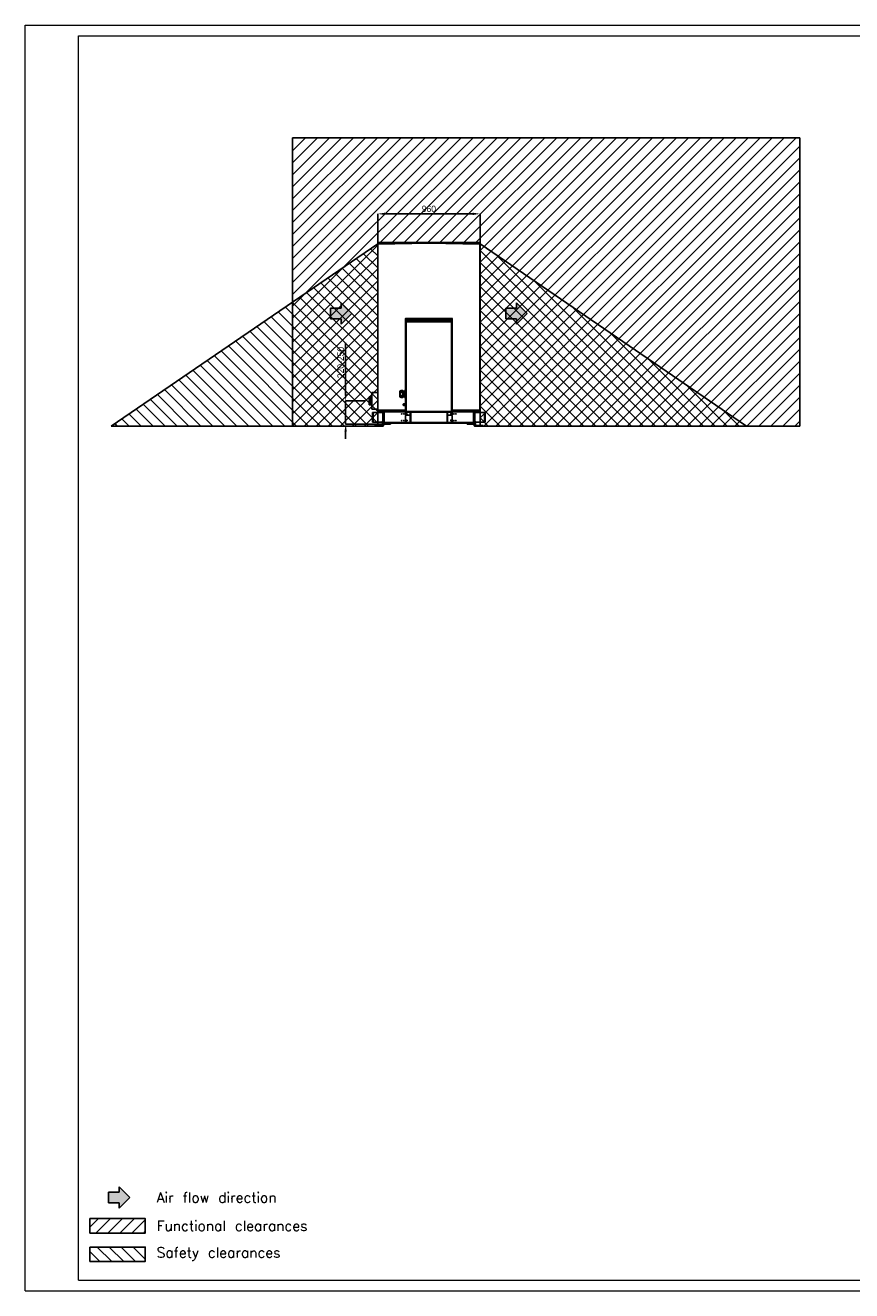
# Model space of a CAD drawing. Header units: millimetres. Extents: x 0 to 39025, y 0 to 11880.
# Tile 1 of 54: x 0 to 7754, y 0 to 11880. Entities that reach past the tile are written whole.
import ezdxf

# ---------------------------------------------------------------- set-up
doc = ezdxf.new("R2010")
doc.units = ezdxf.units.MM
doc.header["$PDSIZE"] = -1
for name, color, linetype in [('ANOTACIJE', 7, 'Continuous'), ('DIMENZIJE', 4, 'Continuous'), ('FORMAT', 7, 'Continuous'), ('ODMIKI funkcionalni', 253, 'Continuous'), ('ODMIKI varnostni', 252, 'Continuous')]:
    doc.layers.add(name, color=color, linetype=linetype)
doc.styles.add('SLDTEXTSTYLE0', font='txt', dxfattribs={"bigfont": 'bigfont'})
doc.styles.add('SLDTEXTSTYLE6', font='txt')
doc.dimstyles.new('SLDDIMSTYLE0', dxfattribs={"dimtxt": 3, "dimasz": 3.414889, "dimexe": 0, "dimexo": 0.0625, "dimgap": 0.75, "dimtad": 1, "dimdec": 0, "dimlfac": 20, "dimrnd": 1e-09, "dimzin": 12, "dimdsep": 46, "dimtxsty": 'SLDTEXTSTYLE6', "dimsah": 1, "dimcen": 0.09, "dimadec": 0, "dimazin": 3, "dimtfac": 1, "dimtdec": 0, "dimtofl": 0, "dimtmove": 0, "dimatfit": 3, "dimfxl": 1, "dimfrac": 2, "dimtolj": 1, "dimtzin": 12, "dimarcsym": 0})
doc.dimstyles.new('SLDDIMSTYLE1', dxfattribs={"dimtxt": 3, "dimasz": 3.414889, "dimexe": 0, "dimexo": 0.0625, "dimgap": 0.75, "dimtad": 1, "dimdec": 0, "dimlfac": 20, "dimrnd": 1e-09, "dimzin": 12, "dimdsep": 46, "dimtxsty": 'SLDTEXTSTYLE6', "dimsah": 1, "dimcen": 0.09, "dimadec": 0, "dimazin": 3, "dimtfac": 1, "dimtdec": 0, "dimtmove": 0, "dimatfit": 0, "dimfxl": 1, "dimfrac": 2, "dimtolj": 1, "dimtzin": 12, "dimarcsym": 0})

# ---------------------------------------------------------------- blocks, each defined once
blk = doc.blocks.new('PUŠČICA')
h = blk.add_hatch(color=256)
h.dxf.hatch_style = 1
h.paths.add_polyline_path([(-50, 50), (-50, 25), (-100, 25), (-100, -25), (-50, -25), (-50, -50), (0, 0)])
at = {"ltscale": 10}
for p, q in [((-100, 25), (-100, -25)), ((-50, 25), (-100, 25)), ((0, 0), (-50, 50)), ((-50, 50), (-50, 25)), ((-50, -50), (0, 0)), ((-100, -25), (-50, -25)), ((-50, -25), (-50, -50))]:
    blk.add_line(p, q, dxfattribs=at)
blk = doc.blocks.new('*D6')
at = {"layer": 'Defpoints', "color": 0, "ltscale": 20, "transparency": 16777216}
for p in [(3307, 10110), (3307, 9825), (4267, 9824)]:
    blk.add_point(p, dxfattribs=at)
at = {"layer": 'DIMENZIJE', "color": 0, "lineweight": -2, "ltscale": 20, "transparency": 16777216}
for p, q in [((3307, 9826), (3307, 10110)), ((4199, 10110), (3375, 10110)), ((4267, 9825), (4267, 10110))]:
    blk.add_line(p, q, dxfattribs=at)
at = {"layer": 'DIMENZIJE', "color": 0, "ltscale": 20, "transparency": 16777216}
for points in [[(3375, 10121), (3375, 10099), (3307, 10110)], [(4199, 10121), (4199, 10099), (4267, 10110)]]:
    blk.add_solid(points, dxfattribs=at)
at = {"layer": 'DIMENZIJE', "color": 0, "ltscale": 20, "transparency": 16777216, "insert": (3787, 10187), "char_height": 60, "attachment_point": 2, "style": 'SLDTEXTSTYLE6'}
blk.add_mtext('\\A1;960', dxfattribs=at)
blk = doc.blocks.new('*D7')
at = {"layer": 'Defpoints', "color": 0, "ltscale": 20, "transparency": 16777216}
for p in [(3187, 8354), (3006, 8134), (3346, 8134)]:
    blk.add_point(p, dxfattribs=at)
at = {"layer": 'DIMENZIJE', "color": 0, "lineweight": -2, "ltscale": 20, "transparency": 16777216}
for p, q in [((3006, 8422), (3006, 8900)), ((3186, 8354), (3006, 8354)), ((3006, 8134), (3006, 8354)), ((3345, 8134), (3006, 8134)), ((3006, 8066), (3006, 7998))]:
    blk.add_line(p, q, dxfattribs=at)
at = {"layer": 'DIMENZIJE', "color": 0, "ltscale": 20, "transparency": 16777216}
for points in [[(2995, 8422), (3017, 8422), (3006, 8354)], [(2995, 8066), (3017, 8066), (3006, 8134)]]:
    blk.add_solid(points, dxfattribs=at)
at = {"layer": 'DIMENZIJE', "color": 0, "ltscale": 20, "transparency": 16777216, "insert": (2929, 8714), "char_height": 60, "attachment_point": 2, "rotation": 90, "style": 'SLDTEXTSTYLE6'}
blk.add_mtext('\\A1;220-250', dxfattribs=at)

msp = doc.modelspace()

# ---------------------------------------------------------------- hatches: boundary and pattern name
at = {"layer": 'ODMIKI funkcionalni'}
h = msp.add_hatch(dxfattribs=at)
h.set_pattern_fill('ANSI31', color=256, scale=25)
h.paths.add_polyline_path([(7266.7, 10824.8), (2506.7, 10824.8), (2506.7, 8118.1), (3306.5, 8118.1), (3306.5, 9839.9), (4266.8, 9839.9), (4266.8, 8118.1), (7266.7, 8118.1)])
h = msp.add_hatch(dxfattribs=at)
h.set_pattern_fill('ANSI31', color=256, scale=25)
h.set_pattern_definition([(45, (38433.06, 2165.175), (-56.1266, 56.1266), [])])
h.paths.add_polyline_path([(1125.8, 676.5), (605.6, 676.5), (605.6, 540.9), (1125.8, 540.9)])
at = {"layer": 'ODMIKI varnostni'}
h = msp.add_hatch(dxfattribs=at)
h.set_pattern_fill('ANSI31', color=256, scale=25, angle=90)
h.paths.add_polyline_path([(3306.5, 9829.5), (806.5, 8118.1), (3306.5, 8118.1)])
h.paths.add_polyline_path([(4266.8, 9829.5), (4266.8, 8118.1), (6766.8, 8118.1)])
h = msp.add_hatch(dxfattribs=at)
h.set_pattern_fill('ANSI31', color=256, scale=25, angle=90)
h.set_pattern_definition([(135, (38433.06, 2165.175), (-56.1266, -56.1266), [])])
h.paths.add_polyline_path([(1125.8, 410.1), (605.6, 410.1), (605.6, 274.5), (1125.8, 274.5)])

# ---------------------------------------------------------------- linework, layer by layer
at = {"color": 7, "linetype": 'Continuous', "lineweight": 25, "ltscale": 20}
for p, q in [((3306.1, 9819.4), (3306, 9825)), ((3306.7, 9825), (3306, 9825)), ((3306.1, 9820.4), (3306.7, 9820.4)), ((3306.7, 9819.4), (3306.1, 9819.4)), ((3307.7, 9826.6), (3306.7, 9826.6)), ((3306.7, 9826.6), (3306.7, 9824.8)), ((3306.7, 9824.8), (3306.7, 8264.1)), ((3307.8, 9826.9), (3307.7, 9826.9)), ((3307.7, 9826.6), (3307.7, 9825.1)), ((3307.8, 9825.9), (3307.7, 9825.9)), ((3307.8, 9826.9), (3307.8, 9825.9)), ((3307.8, 9826.9), (3307.8, 9826.9)), ((3307.8, 9826.6), (3307.8, 9825.1)), ((3308.8, 9826.6), (3307.8, 9826.6)), ((3307.8, 9825.9), (3307.8, 9825.9)), ((3786.5, 9836.8), (3308, 9826.4)), ((3308.1, 9825.4), (3308, 9826.4)), ((3308.7, 9825.4), (3308.1, 9825.4)), ((3308.4, 9825.1), (3308.1, 9825.1)), ((3308.1, 9825.1), (3308.7, 9825.1)), ((3308.4, 9825.1), (3308.7, 9825.1)), ((3308.4, 9825.1), (3308.4, 9824.5)), ((3308.7, 9824.4), (3786.6, 9834.8)), ((3308.7, 8264.1), (3308.7, 9824.4)), ((3308.8, 9826.4), (3308.8, 9826.6)), ((3332.5, 9827.4), (3308.9, 9826.9)), ((3786.6, 9839.9), (3309.5, 9829.5)), ((3309.6, 9827.4), (3309.5, 9829.5)), ((3309.6, 9827.4), (3786.7, 9837.8)), ((3309.6, 9827.4), (3309.6, 9828.4)), ((3309.6, 9828.4), (3309.6, 9828.4)), ((3309.6, 9827.4), (3333, 9827.9)), ((3332.1, 9826.9), (3333, 9827.9)), ((3333.3, 9827.9), (3332.4, 9826.9)), ((3332.6, 9827.9), (3332.6, 9827.9)), ((3334.7, 9828), (3374.2, 9828)), ((3336.7, 9828), (3373.4, 9828.8)), ((3374.1, 9828.3), (3357.6, 9828)), ((3357.6, 9828), (3357.6, 9828)), ((3373.4, 9828.8), (3373.4, 9828.8)), ((3374, 9828), (3374, 9827.8)), ((3374.2, 9828), (3785.7, 9837)), ((3374.2, 9827.9), (3374.2, 9828)), ((3785.7, 9837), (3785.7, 9836.8)), ((3786.5, 9836.8), (3786.6, 9834.8)), ((3786.5, 9836.7), (3786.8, 9836.7)), ((3786.6, 9834.8), (3786.8, 9834.8)), ((3786.7, 9837.8), (3786.7, 9839.9)), ((4263.8, 9829.5), (3786.7, 9839.9)), ((3786.7, 9837.8), (4263.8, 9827.4)), ((3786.8, 9834.8), (3786.8, 9836.8)), ((4265.3, 9826.4), (3786.8, 9836.8)), ((4264.7, 9824.4), (3786.8, 9834.8)), ((3787.7, 9837), (4198.2, 9828)), ((3787.7, 9836.8), (3787.7, 9837)), ((4198.2, 9828.3), (4198.2, 9828.3)), ((4198.2, 9828), (4198.2, 9827.9)), ((4198.2, 9828), (4238.7, 9828)), ((4199.2, 9828.3), (4215.8, 9828)), ((4199.4, 9827.8), (4199.4, 9828)), ((4236.6, 9828), (4200, 9828.8)), ((4200, 9828.8), (4200, 9828.8)), ((4215.8, 9828), (4215.8, 9828)), ((4241, 9826.9), (4240, 9827.9)), ((4240.3, 9827.9), (4241.3, 9826.9)), ((4263.8, 9827.4), (4240.4, 9827.9)), ((4240.7, 9827.9), (4240.7, 9827.9)), ((4240.8, 9827.4), (4264.5, 9826.9)), ((4263.8, 9829.5), (4263.8, 9827.4)), ((4263.8, 9827.4), (4263.8, 9828.4)), ((4263.8, 9828.4), (4263.8, 9828.4)), ((4264.6, 9826.6), (4265.6, 9826.6)), ((4264.6, 9826.6), (4264.6, 9826.4)), ((4265.3, 9825.4), (4264.7, 9825.4)), ((4265, 9825.1), (4264.7, 9825.1)), ((4265.3, 9825.1), (4264.7, 9825.1)), ((4264.7, 9824.4), (4264.7, 8264.1)), ((4265, 9825.1), (4265.3, 9825.1)), ((4265, 9825.1), (4265, 9824.5)), ((4265.3, 9826.4), (4265.3, 9825.4)), ((4265.5, 9826.9), (4265.6, 9826.9)), ((4265.6, 9826.9), (4265.6, 9825.9)), ((4265.6, 9826.9), (4265.6, 9826.9)), ((4265.6, 9825.1), (4265.6, 9826.6)), ((4265.6, 9825.9), (4265.6, 9825.9)), ((4265.7, 9825.9), (4265.6, 9825.9)), ((4265.7, 9825.5), (4265.6, 9825.5)), ((4266.7, 9826.6), (4265.7, 9826.6)), ((4265.7, 9826.6), (4265.7, 9825.1)), ((4266.7, 9826.6), (4266.7, 9824.8)), ((4266.7, 9825), (4267.4, 9825)), ((4266.7, 8266.1), (4266.7, 9824.8)), ((4266.7, 9824), (4266.7, 9824)), ((4266.7, 9820.4), (4267.3, 9820.4)), ((4267, 9819.5), (4267, 8264.1)), ((4267.2, 9819.4), (4267, 9819.4)), ((4267.4, 9825), (4267.2, 9819.4)), ((3567.5, 9123.9), (3567.5, 8255.2)), ((3568.5, 9128.1), (3568.5, 9127.1)), ((4004.9, 9128.1), (3568.5, 9128.1)), ((3568.5, 9127), (3568.5, 9126)), ((3568.6, 9127), (3568.5, 9127)), ((4004.9, 9126), (3568.5, 9126)), ((3569.3, 9124.7), (3569.3, 9125.7)), ((3569.3, 9125.7), (3580.6, 9125.7)), ((3573.3, 9124.7), (3569.3, 9124.7)), ((3573.3, 9124.6), (3571.4, 9124.6)), ((3572.3, 9125.7), (3572.3, 9124.7)), ((3572.3, 9124.6), (3572.3, 8254.5)), ((3573.3, 9118), (3573.3, 9125)), ((3573.3, 9125), (4000.1, 9125)), ((4000.1, 9123.2), (3573.3, 9123.2)), ((3573.3, 9118), (3575.3, 9116)), ((3573.4, 9096.4), (3573.4, 8254.5)), ((3573.7, 9098.3), (3579.4, 9107)), ((3573.7, 9097.6), (3573.7, 9098.3)), ((3574.7, 9096.7), (3573.7, 9098.3)), ((3574.7, 9096), (3573.7, 9097.6)), ((3573.7, 9096.7), (3574, 9097.2)), ((3574.2, 9096.7), (3573.7, 9096.7)), ((3574.5, 9096.1), (3574.5, 9096.4)), ((3574.7, 9096), (3574.7, 9096.7)), ((3998.6, 9096.7), (3574.7, 9096.7)), ((3998.2, 9095.5), (3575.2, 9095.5)), ((3575.2, 9095.5), (3575.2, 8253.5)), ((3998.1, 9116), (3575.3, 9116)), ((3578.5, 9125), (3578.5, 9125.7)), ((3579.4, 9107), (3994, 9107)), ((3579.7, 9116), (3579.7, 9107)), ((3993.7, 9107.6), (3579.7, 9107.6)), ((3580.1, 9125), (3580.1, 9125.7)), ((3580.6, 9125), (3580.6, 9126)), ((3580.6, 9125.2), (3992.7, 9125.2)), ((3604.8, 9113.2), (3604.8, 9110.3)), ((3608.7, 9111.8), (3604.8, 9111.8)), ((3968.6, 9111.8), (3964.7, 9111.8)), ((3968.6, 9113.2), (3968.6, 9110.3)), ((3992.7, 9126), (3992.7, 9125)), ((4004.1, 9125.7), (3992.7, 9125.7)), ((3993.2, 9125), (3993.2, 9125.7)), ((3993.7, 9107), (3993.7, 9116)), ((3999.7, 9098.3), (3994, 9107)), ((3994.9, 9125), (3994.9, 9125.7)), ((3998.1, 9116), (4000.1, 9118)), ((3998.2, 8253.5), (3998.2, 9095.5)), ((3998.6, 9096.7), (3999.7, 9098.3)), ((3999.7, 9097.6), (3998.6, 9096)), ((3998.6, 9096), (3998.6, 9096.7)), ((3998.9, 9096.4), (3998.9, 9096.1)), ((3999.1, 9096.7), (3999.7, 9096.7)), ((3999.7, 9096.7), (3999.4, 9097.2)), ((3999.7, 9098.3), (3999.7, 9097.6)), ((4000, 8254.5), (4000, 9096.4)), ((4000.1, 9125), (4000.1, 9118)), ((4000.1, 9124.7), (4004.1, 9124.7)), ((4001.9, 9124.6), (4000.1, 9124.6)), ((4001.1, 9125.7), (4001.1, 9124.7)), ((4001.1, 9124.6), (4001.1, 8254.5)), ((4004.1, 9124.7), (4004.1, 9125.7)), ((4004.9, 9127), (4004.8, 9127)), ((4004.9, 9127.1), (4004.9, 9128.1)), ((4004.9, 9127), (4004.9, 9126)), ((4005.9, 9123.9), (4005.9, 8255.2)), ((3513.2, 8440.7), (3513.2, 8396.1)), ((3523.2, 8452.4), (3520.9, 8448.4)), ((3520.9, 8448.4), (3520.9, 8388.4)), ((3543.5, 8452.4), (3523.2, 8452.4)), ((3543.5, 8452.4), (3523.2, 8452.4)), ((3523.2, 8452.4), (3523.2, 8452.4)), ((3523.2, 8436.4), (3523.2, 8434.4)), ((3523.2, 8436.4), (3543.5, 8436.4)), ((3543.5, 8452.4), (3543.5, 8384.4)), ((3545.7, 8448.4), (3543.5, 8448.4)), ((3545.7, 8448.4), (3545.7, 8388.4)), ((3556.9, 8443.4), (3545.7, 8443.4)), ((3566.2, 8452.4), (3556.9, 8452.4)), ((3566.2, 8452.4), (3556.9, 8452.4)), ((3556.9, 8452.4), (3556.9, 8384.4)), ((3556.9, 8436.4), (3566.2, 8436.4)), ((3566.2, 8465.9), (3567.2, 8465.9)), ((3566.2, 8370.9), (3566.2, 8465.9)), ((3567.2, 8464.9), (3566.2, 8464.9)), ((3567.2, 8465.9), (3567.2, 8370.9)), ((3567.5, 8443.4), (3567.2, 8443.4)), ((4266.7, 8437.5), (4267, 8437.5)), ((3242.6, 8392.2), (3226.7, 8392.2)), ((3226.7, 8392.2), (3226.7, 8316.1)), ((3226.7, 8316.1), (3242.6, 8316.1)), ((3227.2, 8392.2), (3227.2, 8316.1)), ((3242.6, 8392.2), (3242.6, 8316.1)), ((3243.1, 8391.7), (3243.1, 8316.6)), ((3251.3, 8390.3), (3243.6, 8390.3)), ((3243.6, 8390.3), (3243.6, 8318)), ((3243.6, 8318), (3251.3, 8318)), ((3306.7, 8432.1), (3251.3, 8432.1)), ((3251.3, 8432.1), (3251.3, 8276.1)), ((3251.3, 8391.7), (3251.3, 8390.3)), ((3251.3, 8318), (3251.3, 8316.6)), ((3520.9, 8388.4), (3523.2, 8384.4)), ((3543.5, 8434.4), (3523.2, 8434.4)), ((3523.2, 8402.4), (3543.5, 8402.4)), ((3523.2, 8402.4), (3523.2, 8400.5)), ((3543.5, 8400.5), (3523.2, 8400.5)), ((3523.2, 8384.5), (3543.5, 8384.5)), ((3523.2, 8384.5), (3523.2, 8384.4)), ((3523.2, 8384.4), (3543.5, 8384.4)), ((3543.5, 8388.4), (3545.7, 8388.4)), ((3545.7, 8393.4), (3556.9, 8393.4)), ((3546.5, 8322.9), (3546.5, 8314)), ((3550.7, 8325.9), (3549.5, 8325.9)), ((3549.5, 8325.9), (3549.5, 8310.9)), ((3556.9, 8326.7), (3550.7, 8326.7)), ((3550.7, 8326.7), (3556.9, 8326.7)), ((3550.7, 8326.7), (3550.7, 8310.2)), ((3550.7, 8323.4), (3556.9, 8323.4)), ((3550.7, 8322.2), (3556.9, 8322.2)), ((3566.2, 8434.4), (3556.9, 8434.4)), ((3556.9, 8402.4), (3566.2, 8402.4)), ((3566.2, 8400.5), (3556.9, 8400.5)), ((3556.9, 8384.5), (3566.2, 8384.5)), ((3556.9, 8384.4), (3566.2, 8384.4)), ((3556.9, 8310.2), (3556.9, 8326.7)), ((3558, 8325.9), (3556.9, 8325.9)), ((3558, 8325.9), (3558, 8310.9)), ((3565.1, 8325.2), (3558, 8325.2)), ((3567.3, 8326.7), (3565.1, 8326.7)), ((3565.1, 8326.7), (3567.3, 8326.7)), ((3565.1, 8310.2), (3565.1, 8326.7)), ((3565.1, 8323.4), (3567.3, 8323.4)), ((3565.1, 8322.2), (3567.3, 8322.2)), ((3566.2, 8371.9), (3567.2, 8371.9)), ((3567.2, 8370.9), (3566.2, 8370.9)), ((3567.2, 8393.4), (3567.5, 8393.4)), ((3567.5, 8325.9), (3567.3, 8326.7)), ((3567.3, 8326.7), (3567.3, 8326.7)), ((3567.3, 8323.4), (3567.3, 8322.2)), ((3251.3, 8276.1), (3306.7, 8276.1)), ((3257.1, 8245.1), (3257.1, 8155.1)), ((3257.1, 8245.1), (3347.6, 8245.1)), ((3265.1, 8245.1), (3265.1, 8155.1)), ((3567.5, 8266.1), (3306.7, 8266.1)), ((3306.7, 8265.6), (3306.8, 8265.6)), ((3307.4, 8264.1), (3306.7, 8264.1)), ((3307.9, 8265.6), (3307.9, 8265.5)), ((3308.7, 8265.4), (3308.7, 8265.4)), ((3308.7, 8264.1), (3567.5, 8264.1)), ((3308.7, 8264.1), (3308.7, 8263.6)), ((3315.7, 8263.6), (3308.7, 8263.6)), ((3315.2, 8251.1), (3315.2, 8254.1)), ((3315.2, 8254.1), (3365.6, 8254.1)), ((3361.6, 8251.1), (3315.2, 8251.1)), ((3315.7, 8263.6), (3315.7, 8264.1)), ((3317.7, 8262.6), (3316.7, 8262.6)), ((3316.7, 8254.1), (3316.7, 8262.6)), ((3316.7, 8256.1), (3355.4, 8256.1)), ((3317.7, 8256.1), (3317.7, 8262.6)), ((3325.6, 8250.7), (3325.6, 8247)), ((3336.8, 8250.7), (3325.6, 8250.7)), ((3325.6, 8247), (3325.9, 8246.6)), ((3336.8, 8247), (3325.6, 8247)), ((3325.9, 8246.6), (3336.4, 8246.6)), ((3326.2, 8251.1), (3326.2, 8250.7)), ((3326.5, 8264.1), (3326.5, 8256.4)), ((3355.4, 8256.4), (3326.5, 8256.4)), ((3326.7, 8256.1), (3326.7, 8254.1)), ((3330.2, 8254.1), (3330.2, 8251.1)), ((3334.7, 8262.8), (3334.7, 8264.1)), ((3340.7, 8262.8), (3334.7, 8262.8)), ((3336.2, 8250.7), (3336.2, 8251.1)), ((3336.4, 8246.6), (3336.8, 8247)), ((3336.8, 8247), (3336.8, 8250.7)), ((3340.7, 8264.1), (3340.7, 8262.8)), ((3352.1, 8240.6), (3347.6, 8245.1)), ((3352.1, 8240.6), (3352.1, 8240.1)), ((3362.1, 8240.1), (3352.1, 8240.1)), ((3354.1, 8240.1), (3354.1, 8160.1)), ((3355.4, 8264.1), (3355.4, 8256.4)), ((3358.2, 8263.1), (3355.4, 8263.1)), ((3358.2, 8256.9), (3355.4, 8256.9)), ((3355.4, 8254.1), (3355.4, 8256.1)), ((3356.2, 8264.1), (3356.2, 8263.1)), ((3357.1, 8240.1), (3357.1, 8137.1)), ((3362.1, 8235.6), (3357.1, 8235.6)), ((3358.2, 8264.1), (3358.2, 8256.9)), ((3361.6, 8251.1), (3361.6, 8254.1)), ((3362.1, 8240.1), (3362.1, 8137.1)), ((3362.1, 8213.1), (3362.4, 8213.1)), ((3362.4, 8203.1), (3362.1, 8203.1)), ((3362.4, 8250.3), (3362.4, 8137.1)), ((3362.4, 8250.3), (3568.7, 8250.3)), ((3362.6, 8254), (3362.6, 8254.1)), ((3365.6, 8251.1), (3365.4, 8251.1)), ((3365.6, 8254.1), (3365.6, 8251.1)), ((3366.2, 8254.1), (3366.2, 8146.1)), ((3366.2, 8254.1), (3567.9, 8254.1)), ((3374.2, 8264.1), (3371.2, 8261.1)), ((3371.2, 8261.1), (3371.2, 8254.1)), ((3567.5, 8254.9), (3371.2, 8254.9)), ((3549.5, 8310.9), (3550.7, 8310.9)), ((3550.7, 8315.2), (3556.9, 8315.2)), ((3550.7, 8313.9), (3556.9, 8313.9)), ((3550.7, 8310.2), (3556.9, 8310.2)), ((3550.7, 8310.2), (3556.9, 8310.2)), ((3556.9, 8310.9), (3558, 8310.9)), ((3558, 8311.7), (3565.1, 8311.7)), ((3565.1, 8315.2), (3567.3, 8315.2)), ((3565.1, 8313.9), (3567.3, 8313.9)), ((3565.1, 8310.2), (3567.3, 8310.2)), ((3565.1, 8310.2), (3567.3, 8310.2)), ((3567.3, 8315.2), (3567.3, 8313.9)), ((3567.3, 8310.2), (3567.5, 8311)), ((3567.3, 8310.2), (3567.3, 8310.2)), ((3568.9, 8254.9), (3568.5, 8254.9)), ((3568.7, 8253.5), (3568.7, 8253.4)), ((3568.7, 8253.4), (3613.3, 8253.4)), ((3568.7, 8253.1), (3613.3, 8253.1)), ((3568.7, 8253.1), (3568.7, 8224.1)), ((4004.6, 8250.1), (3568.7, 8250.1)), ((3568.7, 8249.3), (3573.1, 8249.3)), ((3568.7, 8224.1), (3571.7, 8221.1)), ((3571.7, 8219.3), (3568.7, 8216.3)), ((3568.7, 8152.9), (3568.7, 8216.3)), ((3569.3, 8253.4), (3569.3, 8254.9)), ((3569.3, 8254.4), (3575.2, 8254.4)), ((3571.4, 8254.5), (4001.9, 8254.5)), ((3571.7, 8253.1), (3571.7, 8250.1)), ((3571.7, 8221.1), (3611.7, 8221.1)), ((3571.7, 8219.3), (3612.5, 8219.3)), ((3572.3, 8254.4), (3572.3, 8253.4)), ((3572.8, 8254.5), (3572.8, 8254.4)), ((3573.1, 8250.1), (3573.1, 8246.4)), ((3573.1, 8246.4), (3573.5, 8246.1)), ((3584.3, 8246.4), (3573.1, 8246.4)), ((3573.5, 8246.1), (3584, 8246.1)), ((3575.2, 8253.5), (3998.2, 8253.5)), ((3576.3, 8227.5), (3576.3, 8231.8)), ((3578.5, 8253.5), (3578.5, 8253.4)), ((3584, 8246.1), (3584.3, 8246.4)), ((3584.3, 8246.4), (3584.3, 8250.1)), ((3584.3, 8249.3), (3611.7, 8249.3)), ((3604.8, 8253.5), (3604.8, 8253.4)), ((3611.7, 8221.1), (3611.7, 8250.1)), ((3611.7, 8219.3), (3611.7, 8149.9)), ((3611.8, 8253.1), (3611.8, 8250.1)), ((3612.5, 8249.3), (3612.5, 8149.9)), ((3612.5, 8249.3), (3960.9, 8249.3)), ((3613, 8253.4), (3613, 8253.5)), ((3613.3, 8250.1), (3613.3, 8253.5)), ((3615.8, 8249.3), (3615.8, 8250.1)), ((3616.3, 8250.1), (3616.3, 8149.9)), ((3957.1, 8250.1), (3957.1, 8149.9)), ((3957.6, 8249.3), (3957.6, 8250.1)), ((3960, 8253.5), (3960, 8250.1)), ((3960, 8253.4), (4004.6, 8253.4)), ((4004.6, 8253.1), (3960, 8253.1)), ((3960.4, 8253.4), (3960.4, 8253.5)), ((3960.9, 8249.3), (3960.9, 8149.9)), ((4001.6, 8219.3), (3960.9, 8219.3)), ((3961.5, 8253.1), (3961.5, 8250.1)), ((3961.7, 8250.1), (3961.7, 8221.1)), ((3961.7, 8249.3), (3989, 8249.3)), ((3961.7, 8221.1), (4001.6, 8221.1)), ((3961.7, 8149.9), (3961.7, 8219.3)), ((3968.6, 8253.5), (3968.6, 8253.4)), ((3989, 8250.1), (3989, 8246.4)), ((3989, 8246.4), (3989.4, 8246.1)), ((4000.2, 8246.4), (3989, 8246.4)), ((3989.4, 8246.1), (3999.9, 8246.1)), ((3994.9, 8253.5), (3994.9, 8253.4)), ((4004.1, 8254.4), (3998.2, 8254.4)), ((3999.9, 8246.1), (4000.2, 8246.4)), ((4000.2, 8246.4), (4000.2, 8250.1)), ((4000.2, 8249.3), (4004.6, 8249.3)), ((4000.6, 8254.4), (4000.6, 8254.5)), ((4001.1, 8254.4), (4001.1, 8253.4)), ((4001.6, 8250.1), (4001.6, 8253.1)), ((4001.6, 8221.1), (4004.6, 8224.1)), ((4004.6, 8216.3), (4001.6, 8219.3)), ((4004.1, 8253.4), (4004.1, 8254.9)), ((4004.6, 8253.5), (4004.6, 8253.4)), ((4004.6, 8224.1), (4004.6, 8253.1)), ((4004.6, 8250.3), (4210.9, 8250.3)), ((4004.6, 8216.3), (4004.6, 8152.9)), ((4005.5, 8254.1), (4258.2, 8254.1)), ((4005.9, 8266.1), (4266.7, 8266.1)), ((4005.9, 8264.1), (4267, 8264.1)), ((4228.4, 8257.9), (4005.9, 8257.9)), ((4201.2, 8254.1), (4201.2, 8257.9)), ((4215.2, 8257.1), (4201.2, 8257.1)), ((4202.7, 8262.8), (4201.4, 8264.1)), ((4202.1, 8257.9), (4202.1, 8257.1)), ((4215.2, 8262.8), (4202.7, 8262.8)), ((4207.1, 8254.1), (4207.1, 8146.1)), ((4207.7, 8251.1), (4207.7, 8254.1)), ((4208, 8251.1), (4207.7, 8251.1)), ((4210.7, 8254.1), (4210.7, 8254)), ((4210.9, 8250.3), (4210.9, 8137.1)), ((4210.9, 8240.1), (4220.9, 8240.1)), ((4215.9, 8235.6), (4210.9, 8235.6)), ((4211.7, 8257.9), (4211.7, 8257.1)), ((4211.7, 8251.1), (4211.7, 8254.1)), ((4211.7, 8251.1), (4258.2, 8251.1)), ((4213.2, 8264.1), (4212.9, 8262.8)), ((4213.7, 8251.1), (4213.7, 8245.6)), ((4213.7, 8245.6), (4219.7, 8245.6)), ((4219.5, 8245.4), (4213.9, 8245.4)), ((4215.2, 8264.1), (4215.2, 8262.8)), ((4215.2, 8257.9), (4215.2, 8254.1)), ((4215.9, 8240.1), (4215.9, 8160.1)), ((4218.9, 8160.1), (4218.9, 8240.1)), ((4219.7, 8245.6), (4219.7, 8251.1)), ((4225.4, 8245.1), (4220.9, 8240.6)), ((4220.9, 8240.6), (4220.9, 8240.1)), ((4315.9, 8245.1), (4225.4, 8245.1)), ((4228.4, 8254.1), (4228.4, 8264.1)), ((4228.4, 8257.1), (4257.9, 8257.1)), ((4236.6, 8250.7), (4236.6, 8247)), ((4247.8, 8250.7), (4236.6, 8250.7)), ((4236.6, 8247), (4236.9, 8246.6)), ((4247.8, 8247), (4236.6, 8247)), ((4236.9, 8246.6), (4247.4, 8246.6)), ((4237.2, 8251.1), (4237.2, 8250.7)), ((4243.2, 8251.1), (4243.2, 8254.1)), ((4247.2, 8250.7), (4247.2, 8251.1)), ((4247.4, 8246.6), (4247.8, 8247)), ((4247.8, 8247), (4247.8, 8250.7)), ((4252.9, 8254.1), (4252.9, 8257.1)), ((4257.9, 8257.1), (4257.9, 8254.1)), ((4258.2, 8254.1), (4258.2, 8251.1)), ((4265, 8265.1), (4264.7, 8265.1)), ((4265, 8265.4), (4265, 8265.4)), ((4265, 8264.1), (4265, 8265.1)), ((4265.8, 8265.6), (4265.8, 8265.5)), ((4265.8, 8264.3), (4265.8, 8264.1)), ((4307.9, 8155.1), (4307.9, 8245.1)), ((4315.9, 8155.1), (4315.9, 8245.1)), ((3257.1, 8155.1), (3347.6, 8155.1)), ((3277.1, 8118.1), (3277.1, 8123.1)), ((3277.1, 8123.1), (3355.1, 8123.1)), ((3355.4, 8118.1), (3277.1, 8118.1)), ((3287.1, 8123.1), (3287.1, 8118.1)), ((3345.9, 8137.1), (3345.9, 8134.1)), ((3425.9, 8137.1), (3345.9, 8137.1)), ((3425.9, 8134.1), (3345.9, 8134.1)), ((3347.6, 8155.1), (3352.1, 8159.6)), ((3352.1, 8160.1), (3362.1, 8160.1)), ((3352.1, 8159.6), (3352.1, 8160.1)), ((3355.1, 8118.1), (3355.1, 8123.1)), ((3355.4, 8118.1), (3355.4, 8118.2)), ((3357.1, 8164.6), (3362.1, 8164.6)), ((3357.1, 8134.1), (3357.1, 8125.1)), ((3357.1, 8125.1), (3362.4, 8125.1)), ((3362.1, 8134.1), (3362.1, 8125.1)), ((4210.9, 8149.9), (3362.4, 8149.9)), ((3362.4, 8134.1), (3362.4, 8125.1)), ((3366.2, 8146.1), (4207.1, 8146.1)), ((3376.1, 8141.2), (3376.1, 8146.1)), ((3376.1, 8141.2), (3377.9, 8140.1)), ((3394.1, 8138.2), (3377.7, 8138.2)), ((3393.9, 8140.1), (3377.9, 8140.1)), ((3381, 8141.2), (3381, 8146.1)), ((3390.8, 8141.2), (3390.8, 8146.1)), ((3393.9, 8140.1), (3395.8, 8141.2)), ((3395.8, 8141.2), (3395.8, 8146.1)), ((3425.9, 8134.1), (3425.9, 8137.1)), ((3568.7, 8152.9), (3571.7, 8149.9)), ((3616.3, 8146.1), (3616.3, 8149.1)), ((3616.4, 8149.1), (3616.3, 8149.1)), ((3957.1, 8149.1), (3957, 8149.1)), ((3957.1, 8146.1), (3957.1, 8149.1)), ((4001.6, 8149.9), (4004.6, 8152.9)), ((4147.4, 8137.1), (4147.4, 8134.1)), ((4227.4, 8137.1), (4147.4, 8137.1)), ((4227.4, 8134.1), (4147.4, 8134.1)), ((4177.6, 8141.2), (4177.6, 8146.1)), ((4177.6, 8141.2), (4179.4, 8140.1)), ((4195.6, 8138.2), (4179.2, 8138.2)), ((4195.4, 8140.1), (4179.4, 8140.1)), ((4182.5, 8141.2), (4182.5, 8146.1)), ((4192.3, 8141.2), (4192.3, 8146.1)), ((4195.4, 8140.1), (4197.3, 8141.2)), ((4197.3, 8141.2), (4197.3, 8146.1)), ((4210.9, 8164.6), (4215.9, 8164.6)), ((4220.9, 8160.1), (4210.9, 8160.1)), ((4210.9, 8134.1), (4210.9, 8125.1)), ((4210.9, 8125.1), (4216.2, 8125.1)), ((4211.2, 8160.1), (4211.2, 8137.1)), ((4211.2, 8134.1), (4211.2, 8125.1)), ((4216.2, 8160.1), (4216.2, 8137.1)), ((4216.2, 8134.1), (4216.2, 8125.1)), ((4217.9, 8118.2), (4217.9, 8118.1)), ((4217.9, 8118.1), (4296.2, 8118.1)), ((4218.2, 8123.1), (4218.2, 8118.1)), ((4218.2, 8123.1), (4296.2, 8123.1)), ((4220.9, 8159.6), (4220.9, 8160.1)), ((4220.9, 8159.6), (4225.4, 8155.1)), ((4315.9, 8155.1), (4225.4, 8155.1)), ((4227.4, 8134.1), (4227.4, 8137.1)), ((4286.2, 8118.1), (4286.2, 8123.1)), ((4296.2, 8123.1), (4296.2, 8118.1))]:
    msp.add_line(p, q, dxfattribs=at)
at = {"color": 7, "linetype": 'Continuous', "lineweight": 25}
msp.add_line((3786.7, 9837.8), (3786.7, 9839.9), dxfattribs=at)
at = {"color": 7, "linetype": 'Continuous', "lineweight": 25, "ltscale": 20, "flags": 128}
for points in [[(3308.1, 9825.1), (3307.7, 9825.1), (3307.4, 9825), (3307.2, 9825), (3307, 9824.9), (3306.8, 9824.9), (3306.7, 9824.9), (3306.7, 9824.8), (3306.7, 9824.8), (3306.8, 9824.7), (3306.9, 9824.7), (3307.1, 9824.6), (3307.4, 9824.6), (3307.7, 9824.5), (3308, 9824.5), (3308.3, 9824.5), (3308.7, 9824.4)], [(3307.8, 9825.4), (3307.8, 9825.4), (3307.7, 9825.4)], [(3308.4, 9825.1), (3308.1, 9825), (3307.8, 9824.9), (3307.7, 9824.9), (3307.7, 9824.8), (3307.8, 9824.7), (3308, 9824.6), (3308.3, 9824.5), (3308.7, 9824.4)], [(3374.2, 9828.8), (3374.2, 9828.7), (3374.2, 9828.4), (3374.2, 9828)], [(3786.6, 9839.9), (3786.7, 9839.9), (3786.7, 9839.9)], [(3786.7, 9839.9), (3786.7, 9839.9), (3786.7, 9839.9)], [(4198.2, 9828), (4198.2, 9828.4), (4198.2, 9828.7), (4198.2, 9828.8)], [(4264.7, 9824.4), (4265, 9824.5), (4265.3, 9824.6), (4265.6, 9824.7), (4265.7, 9824.8), (4265.7, 9824.9), (4265.5, 9824.9), (4265.3, 9825), (4265, 9825.1)], [(4264.7, 9824.4), (4265, 9824.5), (4265.4, 9824.5), (4265.7, 9824.5), (4266, 9824.6), (4266.2, 9824.6), (4266.4, 9824.7), (4266.6, 9824.7), (4266.7, 9824.8), (4266.7, 9824.8), (4266.6, 9824.9), (4266.6, 9824.9), (4266.4, 9824.9), (4266.2, 9825), (4265.9, 9825), (4265.6, 9825.1), (4265.3, 9825.1)], [(3568.7, 9126), (3568.7, 9126.1), (3568.7, 9126.1), (3568.7, 9126.2), (3568.6, 9126.4), (3568.6, 9126.5), (3568.6, 9126.7), (3568.6, 9126.9), (3568.6, 9127.3), (3568.6, 9127.5), (3568.6, 9127.7), (3568.5, 9127.8), (3568.5, 9128), (3568.5, 9128.1), (3568.5, 9128.1), (3568.5, 9128.1)], [(3569.4, 9124.7), (3569.3, 9124.6), (3569.3, 9124.3), (3569.3, 9124.3)], [(3575.2, 9095.5), (3574.9, 9095.6), (3574.6, 9095.7), (3574.3, 9095.8), (3574, 9095.9), (3573.8, 9096), (3573.6, 9096.1), (3573.5, 9096.2), (3573.4, 9096.3), (3573.4, 9096.4), (3573.4, 9096.5), (3573.5, 9096.6), (3573.7, 9096.7)], [(3575.2, 9095.5), (3574.9, 9095.7), (3574.6, 9095.9), (3574.4, 9096.2), (3574.4, 9096.5), (3574.4, 9096.5)], [(3574.7, 9096), (3575, 9095.8), (3575.2, 9095.5)], [(3580.6, 9125.7), (3580.4, 9125.7), (3580.1, 9125.7)], [(3992.7, 9125.7), (3993, 9125.7), (3993.2, 9125.7)], [(3999.7, 9096.7), (3999.8, 9096.6), (3999.9, 9096.5), (4000, 9096.4), (4000, 9096.3), (3999.9, 9096.2), (3999.8, 9096.1), (3999.6, 9096), (3999.4, 9095.9), (3999.1, 9095.8), (3998.8, 9095.7), (3998.5, 9095.6), (3998.2, 9095.5)], [(3999, 9096.5), (3999, 9096.5), (3999, 9096.2), (3998.8, 9096), (3998.6, 9095.7), (3998.2, 9095.5), (3998.2, 9095.5)], [(3998.2, 9095.5), (3998.4, 9095.8), (3998.6, 9096)], [(4004, 9124.7), (4004, 9124.6), (4004.1, 9124.3), (4004.1, 9124.3)], [(4004.9, 9128.1), (4004.9, 9128.1), (4004.9, 9128.1), (4004.8, 9128), (4004.8, 9127.8), (4004.8, 9127.7), (4004.8, 9127.5), (4004.8, 9127.3), (4004.8, 9126.9), (4004.8, 9126.7), (4004.7, 9126.5), (4004.7, 9126.4), (4004.7, 9126.2), (4004.7, 9126.1), (4004.7, 9126.1), (4004.7, 9126)], [(4264.7, 8265.2), (4264.9, 8265.4), (4265, 8265.4)]]:
    msp.add_lwpolyline(points, dxfattribs=at)
at = {"color": 7, "linetype": 'Continuous', "lineweight": 25, "ltscale": 400}
for centre, radius in [((3606.7, 9111.8), 2.5), ((3606.7, 9111.8), 2.4), ((3606.7, 9111.8), 1.62), ((3966.7, 9111.8), 2.5), ((3966.7, 9111.8), 2.4), ((3966.7, 9111.8), 1.62), ((3532.4, 8231.7), 2.6), ((3552.4, 8231.7), 2.6), ((3578.7, 8229.6), 4.25), ((3578.7, 8229.6), 4), ((3578.7, 8229.6), 3.32), ((3994.6, 8229.6), 4.25), ((3994.6, 8229.6), 4), ((3994.6, 8229.6), 3.32), ((4021, 8231.7), 2.6), ((4041, 8231.7), 2.6), ((3532.4, 8168.5), 2.6), ((3552.4, 8168.5), 2.6), ((3578.7, 8169.9), 4.25), ((3578.7, 8169.9), 4), ((3578.7, 8169.9), 3.32), ((3994.6, 8169.9), 4.25), ((3994.6, 8169.9), 4), ((3994.6, 8169.9), 3.32), ((4021, 8168.5), 2.6), ((4041, 8168.5), 2.6)]:
    msp.add_circle(centre, radius, dxfattribs=at)
for centre, radius, start, end in [((3307.8, 9825.1), 1.8, 127.49464, 181.25), ((3309.6, 9826.6), 2.9, 91.25, 180), ((3309.6, 9826.6), 1.9, 91.25, 180), ((3309.6, 9826.6), 1.8, 91.25, 180), ((3406, 9826.5), 97.3, 180.03622, 181.21363), ((3309.6, 9826.6), 0.8, 91.25, 180), ((3373.4, 9828), 0.8, 0, 91.25), ((3393.7, 9828.4), 19.5, 178.8232, 181.1768), ((3805.2, 9837.4), 19.5, 178.8232, 181.1768), ((3768.2, 9837.4), 19.5, 358.8232, 1.1768), ((4178.7, 9828.4), 19.5, 358.8232, 1.1768), ((4200, 9828), 1.8, 150.74053, 180), ((4200, 9828), 0.8, 88.75, 180), ((4263.8, 9826.6), 2.9, 0, 88.75), ((4263.8, 9826.6), 1.9, 0, 88.75), ((4263.8, 9826.6), 1.8, 0, 88.75), ((4263.8, 9826.6), 0.8, 0, 88.75), ((4167.4, 9826.5), 97.3, 358.78637, 359.96378), ((4265.6, 9825.1), 1.8, 358.75, 52.50536), ((3568.5, 9127.1), 1.05, 90, 270), ((3569.3, 9123.9), 1.8, 90, 180), ((3581.1, 9047.6), 77.6, 96.5455, 100.11538), ((3568.5, 9127.1), 0.05, 90, 270), ((3568.5, 9127), 0.192, 46.96656, 82.55464), ((3569.2, 9124), 0.735, 86.95003, 165.20165), ((3570.1, 9124.3), 0.79, 144.08861, 179.0084), ((3568.2, 9137), 12.8, 278.37321, 284.49929), ((3562.3, 9091.7), 13.4, 16.24464, 22.00096), ((3606.7, 9111.8), 2, 198.25646, 161.7435), ((3966.7, 9111.8), 2, 18.25646, 341.74354), ((4011.1, 9091.7), 13.4, 157.99904, 163.75536), ((3992.3, 9047.6), 77.6, 79.88462, 83.4545), ((4005.2, 9137), 12.8, 255.50071, 261.62679), ((4003.2, 9124.3), 0.79, 0.9916, 35.91139), ((4004.1, 9123.9), 1.8, 0, 90), ((4004.1, 9124), 0.735, 14.79835, 93.04997), ((4004.9, 9127), 0.192, 97.44536, 133.03344), ((4004.9, 9127.1), 1.05, 270, 90), ((4004.9, 9127.1), 0.05, 270, 90), ((3520.9, 8440.7), 7.7, 90, 180), ((3537.8, 8443.9), 16.9, 149.67817, 178.1176), ((3537.6, 8444.9), 16.8, 181.72136, 210.48286), ((4265.1, 8437.5), 1.89, 359.39497, 33.39553), ((3242.6, 8391.7), 0.5, 0, 90), ((3242.6, 8316.6), 0.5, 270, 0), ((3243.6, 8390.8), 0.5, 180, 270), ((3243.6, 8317.5), 0.5, 90, 180), ((3250.8, 8390.8), 0.5, 270, 0), ((3250.8, 8317.5), 0.5, 360, 90), ((3251.8, 8391.7), 0.5, 154.15807, 180), ((3251.8, 8316.6), 0.5, 180, 205.84193), ((3520.9, 8396.1), 7.7, 180, 270), ((3582.1, 8417.8), 61.3, 164.20402, 179.36956), ((3582.1, 8419.1), 61.3, 180.63044, 195.79598), ((3537.8, 8391.9), 16.9, 149.67817, 178.1176), ((3537.6, 8393), 16.8, 181.72136, 210.48286), ((3549.5, 8322.9), 3.06, 90, 180), ((3560.6, 8325), 6.84, 345.95289, 14.04711), ((3537.4, 8318.7), 30.1, 353.33218, 6.66782), ((3309.1, 8269.5), 4.12, 234.42573, 264.46164), ((3308.7, 8266.1), 2, 180, 270), ((3308.7, 8265.6), 2, 180, 270), ((3308.7, 8266.1), 1, 214.02504, 270), ((3315.7, 8262.6), 1, 0, 90), ((3315.7, 8262.6), 2, 0, 48.59038), ((3355.4, 8256.9), 2.8, 270, 0), ((3355.4, 8256.9), 0.8, 270, 0), ((3361.6, 8250.3), 3.8, 0, 90), ((3361.6, 8250.3), 0.8, 0, 90), ((3549.5, 8314), 3.06, 180, 270), ((3559.2, 8312.1), 8.3, 347.25056, 12.74944), ((3581.1, 8331.6), 77.6, 259.88462, 263.4545), ((3569.3, 8255.2), 1.8, 180, 270), ((3569.2, 8255.2), 0.735, 194.79835, 273.04997), ((3567.7, 8239.4), 15.6, 76.04352, 81.08527), ((3611.7, 8249.3), 0.8, 0, 90), ((3611.7, 8249.3), 3.8, 0, 12.1532), ((3961.7, 8249.3), 3.8, 167.8468, 180), ((3961.7, 8249.3), 0.8, 90, 180), ((3992.3, 8331.6), 77.6, 276.5455, 280.11538), ((4005.7, 8239.4), 15.6, 98.91473, 103.95648), ((4004.1, 8255.2), 1.8, 270, 0), ((4004.1, 8255.2), 0.735, 266.95003, 345.20165), ((4211.7, 8250.3), 3.8, 90, 180), ((4211.7, 8250.3), 0.8, 90, 180), ((4213.9, 8245.6), 0.2, 180, 270), ((4219.5, 8245.6), 0.2, 270, 0), ((4264.1, 8270.5), 5.25, 276.13655, 303.15377), ((4265, 8266.1), 2, 270, 0), ((4265, 8266.1), 1, 270, 325.98272), ((3355.1, 8125.1), 7, 270, 0), ((3355.1, 8125.1), 2, 270, 0), ((3355.4, 8125.1), 7, 270, 0), ((3366.2, 8149.9), 3.8, 180, 270), ((3366.2, 8149.9), 0.8, 180, 270), ((3375.7, 8139.6), 2.5, 270, 325.01514), ((3378.6, 8144.9), 4.45, 236.52781, 303.47219), ((3385.9, 8132.5), 10, 129.94153, 145.01514), ((3385.9, 8157.1), 16.6, 252.80787, 287.19213), ((3393.3, 8144.9), 4.45, 236.52781, 303.47219), ((3385.9, 8132.5), 10, 34.98486, 50.05847), ((3396.2, 8139.6), 2.5, 214.98486, 270), ((3616.3, 8149.9), 3.8, 180.00477, 269.99523), ((3616.3, 8149.9), 0.8, 180.02523, 269.97477), ((3629.5, 8150.4), 13.3, 182.16088, 198.92128), ((3946.1, 8150), 11, 339.2997, 359.61814), ((3957.1, 8149.9), 3.8, 270.00477, 359.99523), ((3957.1, 8149.9), 0.8, 270.02523, 359.97477), ((4177.2, 8139.6), 2.5, 270, 325.01514), ((4180.1, 8144.9), 4.45, 236.52781, 303.47219), ((4187.4, 8132.5), 10, 129.94153, 145.01514), ((4187.4, 8157.1), 16.6, 252.80787, 287.19213), ((4194.8, 8144.9), 4.45, 236.52781, 303.47219), ((4187.4, 8132.5), 10, 34.98486, 50.05847), ((4197.7, 8139.6), 2.5, 214.98486, 270), ((4207.1, 8149.9), 3.8, 270, 0), ((4207.1, 8149.9), 0.8, 270, 0), ((4217.9, 8125.1), 7, 180, 270), ((4218.2, 8125.1), 7, 180, 270), ((4218.2, 8125.1), 2, 180, 270)]:
    msp.add_arc(centre, radius, start, end, dxfattribs=at)
at = {"layer": 'FORMAT', "color": 7, "linetype": 'Continuous', "lineweight": 18, "ltscale": 27}
for p, q in [((0, 0), (0, 11880)), ((0, 11880), (32711.7, 11880)), ((500, 100), (500, 11780)), ((500, 11780), (32611.7, 11780)), ((0, 0), (32711.7, 0)), ((500, 100), (32611.7, 100))]:
    msp.add_line(p, q, dxfattribs=at)
at = {"layer": 'ODMIKI funkcionalni', "ltscale": 10}
for p, q in [((2506.7, 10824.8), (7266.7, 10824.8)), ((2506.7, 8118.1), (2506.7, 10824.8)), ((7266.7, 8118.1), (7266.7, 10824.8)), ((3306.5, 8118.1), (3306.5, 9839.9)), ((4266.8, 9839.9), (4266.8, 8118.1)), ((3306.5, 8118.1), (2506.7, 8118.1)), ((4266.8, 8118.1), (7266.7, 8118.1))]:
    msp.add_line(p, q, dxfattribs=at)
at = {"layer": 'ODMIKI funkcionalni'}
msp.add_line((3306.5, 9839.9), (4266.8, 9839.9), dxfattribs=at)
msp.add_lwpolyline([(605.6, 676.5), (1125.8, 676.5), (1125.8, 540.9), (605.6, 540.9)], close=True, dxfattribs=at)
at = {"layer": 'ODMIKI varnostni'}
for p, q in [((806.5, 8118.1), (3306.5, 9829.5)), ((3306.5, 9829.5), (3306.5, 8118.1)), ((4266.8, 9829.5), (4266.8, 8118.1)), ((6766.8, 8118.1), (4266.8, 9829.5)), ((3306.5, 8118.1), (806.5, 8118.1)), ((4266.8, 8118.1), (6766.8, 8118.1))]:
    msp.add_line(p, q, dxfattribs=at)
msp.add_lwpolyline([(605.6, 410.1), (1125.8, 410.1), (1125.8, 274.5), (605.6, 274.5)], close=True, dxfattribs=at)

# ---------------------------------------------------------------- block references
at = {"layer": 'ANOTACIJE', "xscale": 2, "yscale": 2, "zscale": 2}
for p in [(3065.2, 9174.3), (4708.3, 9174.3), (981.2, 875.9)]:
    msp.add_blockref('PUŠČICA', p, dxfattribs=at)

# ---------------------------------------------------------------- texts
at = {"layer": 'ANOTACIJE', "color": 7, "char_height": 95.25, "attachment_point": 4, "style": 'SLDTEXTSTYLE0'}
for s, insert in [('Air flow direction', (1232.5, 875.1)), ('Functional clearances', (1232.5, 608.7)), ('Safety clearances', (1232.5, 342.3))]:
    msp.add_mtext(s, dxfattribs=dict(at, insert=insert))

# ---------------------------------------------------------------- dimensions: what is measured, and where the dimension line sits
at = {"layer": 'DIMENZIJE', "ltscale": 20}
dim = msp.add_linear_dim(base=(3306.7, 10109.9), p1=(4267, 9823.7), p2=(3306.7, 9824.8), dimstyle='SLDDIMSTYLE0', override={"dimscale": 20, "dimlfac": 1}, dxfattribs=at)
dim.commit()
dim.dimension.update_dxf_attribs({"geometry": '*D6', "text_midpoint": (3786.8, 10109.9), "dimtype": 160})
dim = msp.add_linear_dim(base=(3006, 8134.1), p1=(3187.2, 8354.1), p2=(3345.9, 8134.1), angle=90, text='<>-250', dimstyle='SLDDIMSTYLE1', override={"dimscale": 20, "dimlfac": 1}, dxfattribs=at)
dim.commit()
dim.dimension.update_dxf_attribs({"geometry": '*D7', "text_midpoint": (3006, 8713.6), "dimtype": 160})

doc.saveas('drawing.dxf')
